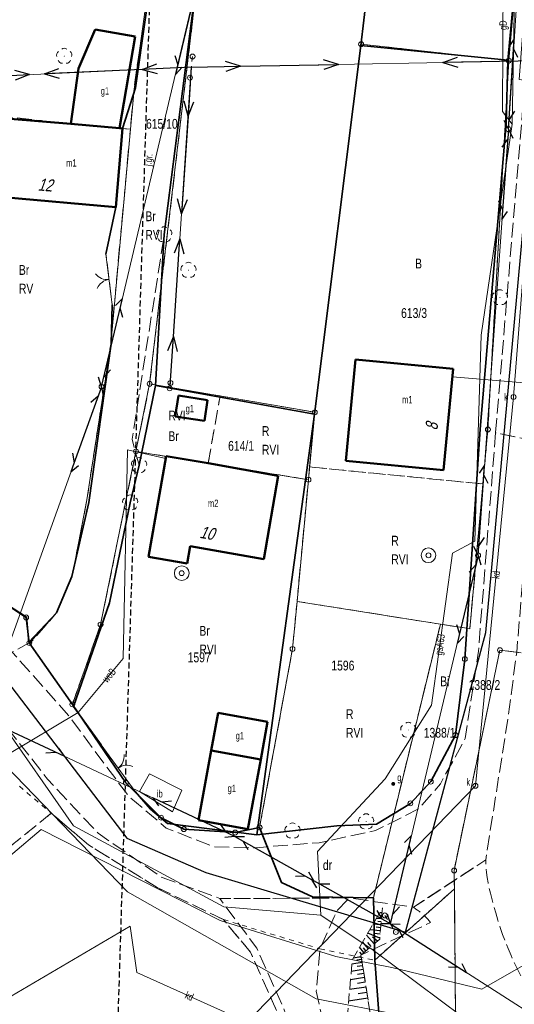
# Model space of a CAD drawing. Header units: metres. Extents: x 6590050 to 6616701, y 5542928 to 5566958.
# Tile 26 of 48: x 6598699 to 6598750, y 5546644 to 5546745. Entities that reach past the tile are written whole.
import ezdxf
from ezdxf.enums import TextEntityAlignment as Align

# ---------------------------------------------------------------- set-up
doc = ezdxf.new("R2010")
doc.units = ezdxf.units.M
doc.header["$MEASUREMENT"] = 0
for name, pattern in [('1.0_0.5', [1.5, 1, -0.5]), ('1.5_0.5', [2, 1.5, -0.5]), ('2', [0.9, 0.6, -0.3]), ('219-500', [0]), ('egba01_500', [0]), ('egkk-500', [2, 1.5, -0.5]), ('egug-500', [1, 0.5, -0.5]), ('otob_500', [0]), ('suep_nn_500', [0]), ('supp_500', [1, 0.5, -0.5]), ('sutp_500', [0])]:
    doc.linetypes.add(name, pattern=pattern)
doc.layers.get('0').update_dxf_attribs({"color": 2, "linetype": 'CONTINUOUS', "lineweight": 5})
for name, color, linetype in [('000 Inne (niezydentyfikowane)', 7, 'CONTINUOUS'), ('202-punkt graniczny', 7, 'CONTINUOUS'), ('203-punkt graniczny', 7, 'CONTINUOUS'), ('209-oznaczenie konturu klasyfikacyjnego', 7, 'CONTINUOUS'), ('210-oznaczenie konturu użytku gruntowego', 7, 'CONTINUOUS'), ('211-numer działki ewidencyjnej', 7, 'CONTINUOUS'), ('217-kontur klasyfikacyjny', 7, 'CONTINUOUS'), ('218-kontur użytku gruntowego', 7, 'CONTINUOUS'), ('219-działka ewidencyjna', 7, 'CONTINUOUS'), ('312-budynek ewidencyjny', 7, 'CONTINUOUS'), ('312-oznaczenie budynku ewidencyjnego-Atr117', 7, 'CONTINUOUS'), ('Adres nieruchomości (na budynku)', 7, 'CONTINUOUS'), ('brama', 7, 'CONTINUOUS'), ('drzewo liściaste', 7, 'CONTINUOUS'), ('gazowe urządzenie techniczne', 7, 'CONTINUOUS'), ('gazowe urządzenie techniczne-Atr17', 7, 'CONTINUOUS'), ('Granica arkusza mapy', 7, 'CONTINUOUS'), ('inna budowla', 7, 'CONTINUOUS'), ('inna budowla-Atr17', 7, 'CONTINUOUS'), ('jezdnia', 7, 'CONTINUOUS'), ('jezdnia-Atr17', 7, 'CONTINUOUS'), ('ogrodzenie trwałe', 7, 'CONTINUOUS'), ('Oś ulicy', 7, 'CONTINUOUS'), ('przewód elektroenergetyczny niskiego napięcia', 7, 'CONTINUOUS'), ('przewód elektroenergetyczny podziemny', 7, 'CONTINUOUS'), ('przewód gazowy', 7, 'CONTINUOUS'), ('przewód gazowy-Atr1', 7, 'CONTINUOUS'), ('przewód kanalizacyjny', 7, 'CONTINUOUS'), ('przewód kanalizacyjny-Atr1', 7, 'CONTINUOUS'), ('przewód telekomunikacyjny napowietrzny', 7, 'CONTINUOUS'), ('przewód wodociągowy', 7, 'CONTINUOUS'), ('przewód wodociągowy-Atr1', 7, 'CONTINUOUS'), ('skarpa nieumocniona', 7, 'CONTINUOUS'), ('studnia kanalizacyjna', 7, 'CONTINUOUS'), ('studnia kanalizacyjna-Atr17', 7, 'CONTINUOUS'), ('studnia zwykła', 7, 'CONTINUOUS'), ('słup przewodów napowietrznych', 7, 'CONTINUOUS'), ('Zakres', 7, 'CONTINUOUS')]:
    doc.layers.add(name, color=color, linetype=linetype)
doc.styles.get("Standard").update_dxf_attribs({"font": 'Working1250', "width": 0.75})
doc.linetypes.add('902-500', pattern='A,3.75,0,[1,ksztalty.shx,S=0.5,R=0,X=0,Y=0],3.75', length=7.5)

# ---------------------------------------------------------------- blocks, each defined once
blk = doc.blocks.new('203')
at = {"linetype": 'Continuous', "lineweight": 0}
h = blk.add_hatch(color=0, dxfattribs=at)
edge = h.paths.add_edge_path()
edge.add_arc((0, 0), 0.045, 0, 360)
blk = doc.blocks.new('202')
at = {"color": 0, "linetype": 'Continuous', "lineweight": 0}
blk.add_circle((0, 0), 0.25, dxfattribs=at)
blk = doc.blocks.new('OP021')
at = {"linetype": 'Continuous', "lineweight": 13}
h = blk.add_hatch(color=0, dxfattribs=at)
edge = h.paths.add_edge_path()
edge.add_arc((0, 0), 0.05, 0, 360)
at = {"color": 0, "linetype": 'Continuous', "lineweight": 13}
for centre, start, end in [((-0.38, 0.124), 121.308, 202.548), ((0, 0.4), 49.272, 130.728), ((0.38, 0.124), 337.452, 58.692), ((-0.235, -0.324), 193.221, 274.871), ((0.235, -0.324), 265.129, 346.779)]:
    blk.add_arc(centre, 0.4, start, end, dxfattribs=at)
blk = doc.blocks.new('US15')
at = {"color": 0, "linetype": 'Continuous', "lineweight": 13}
blk.add_circle((0, 0), 0.25, dxfattribs=at)
blk = doc.blocks.new('US13')
at = {"color": 0, "linetype": 'Continuous', "lineweight": 13}
for radius in [0.75, 0.25]:
    blk.add_circle((0, 0), radius, dxfattribs=at)
blk = doc.blocks.new('US25')
at = {"linetype": 'Continuous', "lineweight": 0}
h = blk.add_hatch(color=0, dxfattribs=at)
edge = h.paths.add_edge_path()
edge.add_arc((0, 0), 0.2, 0, 360)
blk = doc.blocks.new('OK02')
at = {"color": 0, "linetype": 'Continuous', "lineweight": 0}
for centre, start, end in [((-1.5, 0), 0, 60), ((1.5, 0), 120, 180)]:
    blk.add_arc(centre, 1.5, start, end, dxfattribs=at)
blk = doc.blocks.new('SM05')
at = {"color": 0, "linetype": 'Continuous', "lineweight": 13}
blk.add_circle((0, 0), 0.25, dxfattribs=at)
blk = doc.blocks.new('SUTP')
at = {"color": 0, "linetype": 'Continuous'}
for p, q in [((0, 0), (0.866, 0.5)), ((0, 0), (9.232, 0)), ((1.866, -0.5), (1, 0)), ((7.366, -0.5), (8.232, 0)), ((9.232, 0), (8.366, 0.5))]:
    blk.add_line(p, q, dxfattribs=at)
blk = doc.blocks.new('SUEP1')
at = {"color": 0, "linetype": 'Continuous'}
for p, q in [((0, 0), (5, 0)), ((5, 0), (3.5, 0.5)), ((5, 0), (3.5, -0.5)), ((5, 0), (15, 0)), ((15, 0), (13.5, 0.5)), ((15, 0), (13.5, -0.5))]:
    blk.add_line(p, q, dxfattribs=at)

msp = doc.modelspace()

# ---------------------------------------------------------------- linework, layer by layer
at = {"layer": '000 Inne (niezydentyfikowane)', "color": 7, "linetype": 'Continuous', "lineweight": 25, "flags": 128}
for points in [[(6598735.97, 5546653.18), (6598735.45, 5546653.22)], [(6598736.03, 5546653.79), (6598735.79, 5546653.81)], [(6598736, 5546653.48), (6598735.81, 5546653.5)], [(6598735.87, 5546651.97), (6598734.77, 5546652.07)], [(6598735.92, 5546652.56), (6598735.1, 5546652.63)], [(6598735.89, 5546652.28), (6598735.42, 5546652.32)], [(6598735.95, 5546652.87), (6598735.61, 5546652.9)], [(6598735.22, 5546650.62), (6598734.46, 5546651.53)], [(6598735.8, 5546651.22), (6598734.57, 5546651.73)], [(6598735.55, 5546650.9), (6598735.06, 5546651.31)], [(6598735.84, 5546651.62), (6598735.21, 5546651.68)], [(6598734.18, 5546649.74), (6598733.72, 5546650.28)], [(6598734.64, 5546650.13), (6598734.05, 5546650.83)], [(6598734.39, 5546649.92), (6598734.13, 5546650.23)], [(6598734.91, 5546650.36), (6598734.58, 5546650.76)], [(6598733.91, 5546649.32), (6598733.09, 5546649.19)], [(6598733.95, 5546649.05), (6598733.46, 5546648.97)], [(6598733.96, 5546649.56), (6598733.77, 5546649.79)], [(6598734, 5546648.74), (6598732.95, 5546648.57)], [(6598734.05, 5546648.4), (6598733.49, 5546648.31)], [(6598734.24, 5546647.2), (6598732.81, 5546646.97)], [(6598734.11, 5546648.03), (6598732.89, 5546647.83)], [(6598734.17, 5546647.63), (6598733.51, 5546647.52)], [(6598734.4, 5546646.23), (6598732.72, 5546645.97)], [(6598734.32, 5546646.73), (6598733.54, 5546646.61)], [(6598734.57, 5546645.1), (6598732.62, 5546644.79)], [(6598734.48, 5546645.69), (6598733.58, 5546645.55)]]:
    msp.add_lwpolyline(points, dxfattribs=at)
at = {"layer": '217-kontur klasyfikacyjny', "color": 92, "linetype": 'egkk-500', "lineweight": 18, "flags": 128}
for points in [[(6598712.33, 5546707.68), (6598721.12, 5546781.98)], [(6598716.76, 5546781.24), (6598710.74, 5546737.7)], [(6598733.89, 5546742.3), (6598736.54, 5546764.23)], [(6598729.17, 5546704.79), (6598733.89, 5546742.3)], [(6598710.74, 5546737.7), (6598710.37, 5546733.62)], [(6598704.3, 5546734.17), (6598689.62, 5546735.81)], [(6598709.25, 5546733.74), (6598704.3, 5546734.17)], [(6598710.37, 5546733.62), (6598708.36, 5546711.72)], [(6598709.58, 5546733.71), (6598709.25, 5546733.74)], [(6598710.37, 5546733.62), (6598709.58, 5546733.71)], [(6598708.36, 5546711.72), (6598705.93, 5546695.86)], [(6598710.94, 5546700.81), (6598712.33, 5546707.68)], [(6598719.51, 5546706.45), (6598712.33, 5546707.68)], [(6598718.3, 5546699.6), (6598719.51, 5546706.45)], [(6598729.17, 5546704.79), (6598719.51, 5546706.45)], [(6598728.64, 5546699.22), (6598729.17, 5546704.79)], [(6598707.33, 5546683.16), (6598710.94, 5546700.81)], [(6598718.3, 5546699.6), (6598710.94, 5546700.81)], [(6598728.52, 5546697.92), (6598718.3, 5546699.6)], [(6598728.52, 5546697.92), (6598728.64, 5546699.22)], [(6598746.32, 5546697.49), (6598728.64, 5546699.22)], [(6598727.36, 5546685.53), (6598728.52, 5546697.92)], [(6598744.98, 5546682.73), (6598746.32, 5546697.49)], [(6598705.93, 5546695.86), (6598704.43, 5546688.09)], [(6598686.67, 5546692.47), (6598699.74, 5546683.89)], [(6598704.43, 5546688.09), (6598702.78, 5546684.28)], [(6598726.9, 5546680.68), (6598727.36, 5546685.53)], [(6598741.98, 5546683.2), (6598727.36, 5546685.53)], [(6598702.78, 5546684.28), (6598700.06, 5546681.29)], [(6598699.74, 5546683.89), (6598700.06, 5546681.29)], [(6598704.45, 5546675.03), (6598707.33, 5546683.16)], [(6598737.26, 5546663.93), (6598741.98, 5546683.2)], [(6598741.98, 5546683.2), (6598744.68, 5546682.78)], [(6598744.68, 5546682.78), (6598744.98, 5546682.73)], [(6598700.06, 5546681.29), (6598704.45, 5546675.03)], [(6598723.54, 5546662.5), (6598726.9, 5546680.68)], [(6598748.05, 5546680.55), (6598743.38, 5546658.11)], [(6598750.2, 5546680.3), (6598748.05, 5546680.55)], [(6598704.45, 5546675.03), (6598709.9, 5546667.04)], [(6598709.9, 5546667.04), (6598713.49, 5546663.49)], [(6598702.3, 5546663.94), (6598676.16, 5546642.8)], [(6598706.11, 5546660.71), (6598702.3, 5546663.94)], [(6598713.49, 5546663.49), (6598715.81, 5546662.32)], [(6598735.46, 5546662.83), (6598737.26, 5546663.93)], [(6598715.81, 5546662.32), (6598721.06, 5546661.97)], [(6598721.06, 5546661.97), (6598723.54, 5546662.5)], [(6598723.54, 5546662.5), (6598723.81, 5546661.81)], [(6598723.81, 5546661.81), (6598731.41, 5546662.67)], [(6598731.41, 5546662.67), (6598735.46, 5546662.83)], [(6598713.1, 5546656.37), (6598706.11, 5546660.71)], [(6598743.38, 5546658.11), (6598743.4, 5546656.25)], [(6598719.85, 5546653.11), (6598713.1, 5546656.37)], [(6598743.4, 5546656.25), (6598743.56, 5546638.78)], [(6598722.62, 5546649.79), (6598719.85, 5546653.11)], [(6598725.28, 5546643.85), (6598722.62, 5546649.79)]]:
    msp.add_lwpolyline(points, dxfattribs=at)
at = {"layer": '218-kontur użytku gruntowego', "color": 3, "linetype": 'egug-500', "lineweight": 18, "flags": 128}
for points in [[(6598712.33, 5546707.68), (6598721.12, 5546781.98)], [(6598716.76, 5546781.24), (6598710.74, 5546737.7)], [(6598736.54, 5546764.23), (6598733.89, 5546742.3)], [(6598748.95, 5546740.62), (6598750.88, 5546762.72)], [(6598733.89, 5546742.3), (6598729.17, 5546704.79)], [(6598748.95, 5546740.62), (6598733.89, 5546742.3)], [(6598746.82, 5546703.04), (6598748.95, 5546740.62)], [(6598710.74, 5546737.7), (6598710.37, 5546733.62)], [(6598704.3, 5546734.17), (6598689.62, 5546735.81)], [(6598709.25, 5546733.74), (6598704.3, 5546734.17)], [(6598710.37, 5546733.62), (6598708.36, 5546711.72)], [(6598709.58, 5546733.71), (6598709.25, 5546733.74)], [(6598710.37, 5546733.62), (6598709.58, 5546733.71)], [(6598708.36, 5546711.72), (6598705.93, 5546695.86)], [(6598710.94, 5546700.81), (6598712.33, 5546707.68)], [(6598719.51, 5546706.45), (6598712.33, 5546707.68)], [(6598718.3, 5546699.6), (6598719.51, 5546706.45)], [(6598729.17, 5546704.79), (6598719.51, 5546706.45)], [(6598728.64, 5546699.22), (6598729.17, 5546704.79)], [(6598746.32, 5546697.49), (6598746.82, 5546703.04)], [(6598707.33, 5546683.16), (6598710.94, 5546700.81)], [(6598718.3, 5546699.6), (6598710.94, 5546700.81)], [(6598728.52, 5546697.92), (6598718.3, 5546699.6)], [(6598728.52, 5546697.92), (6598728.64, 5546699.22)], [(6598728.64, 5546699.22), (6598746.32, 5546697.49)], [(6598727.36, 5546685.53), (6598728.52, 5546697.92)], [(6598744.98, 5546682.73), (6598746.32, 5546697.49)], [(6598705.93, 5546695.86), (6598704.43, 5546688.09)], [(6598686.67, 5546692.47), (6598699.74, 5546683.89)], [(6598704.43, 5546688.09), (6598702.78, 5546684.28)], [(6598726.9, 5546680.68), (6598727.36, 5546685.53)], [(6598741.98, 5546683.2), (6598727.36, 5546685.53)], [(6598702.78, 5546684.28), (6598700.06, 5546681.29)], [(6598699.74, 5546683.89), (6598700.06, 5546681.29)], [(6598704.45, 5546675.03), (6598707.33, 5546683.16)], [(6598737.26, 5546663.93), (6598741.98, 5546683.2)], [(6598741.98, 5546683.2), (6598744.68, 5546682.78)], [(6598744.47, 5546679.65), (6598744.68, 5546682.78)], [(6598744.68, 5546682.78), (6598744.98, 5546682.73)], [(6598700.06, 5546681.29), (6598704.45, 5546675.03)], [(6598723.54, 5546662.5), (6598726.9, 5546680.68)], [(6598748.05, 5546680.55), (6598743.38, 5546658.11)], [(6598750.2, 5546680.3), (6598748.05, 5546680.55)], [(6598743.51, 5546671.9), (6598744.47, 5546679.65)], [(6598704.45, 5546675.03), (6598709.9, 5546667.04)], [(6598741, 5546667.16), (6598743.51, 5546671.9)], [(6598738.92, 5546664.95), (6598741, 5546667.16)], [(6598699.05, 5546666.69), (6598702.3, 5546663.94)], [(6598709.9, 5546667.04), (6598713.49, 5546663.49)], [(6598737.26, 5546663.93), (6598738.92, 5546664.95)], [(6598702.3, 5546663.94), (6598676.16, 5546642.8)], [(6598702.3, 5546663.94), (6598706.11, 5546660.71)], [(6598713.49, 5546663.49), (6598715.81, 5546662.32)], [(6598735.15, 5546655.33), (6598737.26, 5546663.93)], [(6598735.46, 5546662.83), (6598737.26, 5546663.93)], [(6598715.81, 5546662.32), (6598721.06, 5546661.97)], [(6598721.06, 5546661.97), (6598723.54, 5546662.5)], [(6598723.54, 5546662.5), (6598723.81, 5546661.81)], [(6598723.81, 5546661.81), (6598731.41, 5546662.67)], [(6598731.41, 5546662.67), (6598735.46, 5546662.83)], [(6598723.81, 5546661.81), (6598725.76, 5546656.88)], [(6598706.11, 5546660.71), (6598713.1, 5546656.37)], [(6598743.38, 5546658.11), (6598743.4, 5546656.25)], [(6598713.1, 5546656.37), (6598719.85, 5546653.11)], [(6598725.76, 5546656.88), (6598728.93, 5546655.42)], [(6598743.4, 5546656.25), (6598735.28, 5546648.97)], [(6598743.56, 5546638.78), (6598743.4, 5546656.25)], [(6598728.93, 5546655.42), (6598735.15, 5546655.33)], [(6598735.28, 5546648.97), (6598735.15, 5546655.33)], [(6598719.85, 5546653.11), (6598729.69, 5546650.13)], [(6598719.85, 5546653.11), (6598722.62, 5546649.79)], [(6598729.69, 5546650.13), (6598735.28, 5546648.97)], [(6598722.62, 5546649.79), (6598725.28, 5546643.85)], [(6598735.28, 5546648.97), (6598738.06, 5546612.75)]]:
    msp.add_lwpolyline(points, dxfattribs=at)
at = {"layer": '219-działka ewidencyjna', "color": 7, "linetype": '219-500', "lineweight": 18, "flags": 128}
for points in [[(6598739.85, 5546791.62), (6598733.89, 5546742.3)], [(6598753.27, 5546790.13), (6598748.95, 5546740.62)], [(6598721.12, 5546781.98), (6598712.33, 5546707.68)], [(6598710.74, 5546737.7), (6598716.76, 5546781.24)], [(6598729.17, 5546704.79), (6598733.89, 5546742.3)], [(6598748.95, 5546740.62), (6598733.89, 5546742.3)], [(6598746.82, 5546703.04), (6598748.95, 5546740.62)], [(6598708.36, 5546711.72), (6598710.74, 5546737.7)], [(6598708.36, 5546711.72), (6598705.93, 5546695.86)], [(6598710.94, 5546700.81), (6598712.33, 5546707.68)], [(6598729.17, 5546704.79), (6598712.33, 5546707.68)], [(6598728.52, 5546697.92), (6598729.17, 5546704.79)], [(6598744.98, 5546682.73), (6598746.82, 5546703.04)], [(6598710.94, 5546700.81), (6598707.33, 5546683.16)], [(6598728.52, 5546697.92), (6598710.94, 5546700.81)], [(6598728.52, 5546697.92), (6598727.36, 5546685.53)], [(6598704.43, 5546688.09), (6598705.93, 5546695.86)], [(6598686.67, 5546692.47), (6598699.74, 5546683.89)], [(6598704.43, 5546688.09), (6598702.78, 5546684.28)], [(6598727.36, 5546685.53), (6598726.9, 5546680.68)], [(6598741.98, 5546683.2), (6598727.36, 5546685.53)], [(6598700.06, 5546681.29), (6598702.78, 5546684.28)], [(6598700.06, 5546681.29), (6598699.74, 5546683.89)], [(6598704.45, 5546675.03), (6598707.33, 5546683.16)], [(6598741.98, 5546683.2), (6598737.26, 5546663.93)], [(6598741.98, 5546683.2), (6598744.68, 5546682.78)], [(6598744.47, 5546679.65), (6598744.68, 5546682.78)], [(6598744.98, 5546682.73), (6598744.68, 5546682.78)], [(6598704.45, 5546675.03), (6598700.06, 5546681.29)], [(6598723.54, 5546662.5), (6598726.9, 5546680.68)], [(6598743.38, 5546658.11), (6598748.05, 5546680.55)], [(6598748.05, 5546680.55), (6598750.2, 5546680.3)], [(6598743.51, 5546671.9), (6598744.47, 5546679.65)], [(6598704.45, 5546675.03), (6598709.9, 5546667.04)], [(6598741, 5546667.16), (6598743.51, 5546671.9)], [(6598738.92, 5546664.95), (6598741, 5546667.16)], [(6598713.49, 5546663.49), (6598709.9, 5546667.04)], [(6598737.26, 5546663.93), (6598738.92, 5546664.95)], [(6598715.81, 5546662.32), (6598713.49, 5546663.49)], [(6598735.15, 5546655.33), (6598737.26, 5546663.93)], [(6598721.06, 5546661.97), (6598715.81, 5546662.32)], [(6598721.06, 5546661.97), (6598723.54, 5546662.5)], [(6598723.54, 5546662.5), (6598725.76, 5546656.88)], [(6598743.38, 5546658.11), (6598743.4, 5546656.25)], [(6598728.93, 5546655.42), (6598725.76, 5546656.88)], [(6598735.28, 5546648.97), (6598743.4, 5546656.25)], [(6598743.56, 5546638.78), (6598743.4, 5546656.25)], [(6598728.93, 5546655.42), (6598735.15, 5546655.33)], [(6598735.28, 5546648.97), (6598735.15, 5546655.33)], [(6598735.28, 5546648.97), (6598738.06, 5546612.75)]]:
    msp.add_lwpolyline(points, dxfattribs=at)
at = {"layer": '312-budynek ewidencyjny', "color": 7, "linetype": 'Continuous', "lineweight": 50, "flags": 128}
for points in [[(6598705.09, 5546739.81), (6598706.77, 5546743.78)], [(6598706.77, 5546743.78), (6598710.85, 5546743.09)], [(6598710.85, 5546743.09), (6598709.25, 5546733.74)], [(6598704.3, 5546734.17), (6598705.09, 5546739.81)], [(6598698.12, 5546734.7), (6598704.3, 5546734.17)], [(6598704.3, 5546734.17), (6598709.25, 5546733.74)], [(6598709.25, 5546733.74), (6598704.3, 5546734.17)], [(6598709.58, 5546733.71), (6598708.88, 5546725.7)], [(6598709.25, 5546733.74), (6598709.58, 5546733.71)], [(6598708.88, 5546725.7), (6598697.42, 5546726.69)], [(6598732.34, 5546699.86), (6598733.33, 5546710.18)], [(6598733.33, 5546710.18), (6598743.28, 5546709.23)], [(6598743.28, 5546709.23), (6598742.29, 5546698.9)], [(6598714.95, 5546704.36), (6598715.27, 5546706.49)], [(6598715.27, 5546706.49), (6598718.24, 5546706.04)], [(6598718.24, 5546706.04), (6598717.91, 5546703.91)], [(6598717.91, 5546703.91), (6598714.95, 5546704.36)], [(6598712.23, 5546690.07), (6598714.02, 5546700.32)], [(6598714.02, 5546700.32), (6598718.3, 5546699.6)], [(6598718.3, 5546699.6), (6598725.45, 5546698.32)], [(6598742.29, 5546698.9), (6598732.34, 5546699.86)], [(6598725.45, 5546698.32), (6598723.96, 5546689.84)], [(6598716.48, 5546691.15), (6598716.17, 5546689.38)], [(6598723.96, 5546689.84), (6598716.48, 5546691.15)], [(6598716.17, 5546689.38), (6598712.23, 5546690.07)], [(6598718.62, 5546670.33), (6598719.33, 5546674.16)], [(6598719.33, 5546674.16), (6598724.36, 5546673.24)], [(6598724.36, 5546673.24), (6598723.66, 5546669.4)], [(6598717.32, 5546663.24), (6598718.62, 5546670.33)], [(6598718.62, 5546670.33), (6598723.66, 5546669.4)], [(6598723.66, 5546669.4), (6598718.62, 5546670.33)], [(6598723.66, 5546669.4), (6598722.36, 5546662.32)], [(6598722.36, 5546662.32), (6598717.32, 5546663.24)]]:
    msp.add_lwpolyline(points, dxfattribs=at)
at = {"layer": 'brama', "color": 7, "linetype": 'otob_500', "lineweight": 18, "flags": 128}
for points in [[(6598708.51, 5546715.74), (6598707.88, 5546720.9)], [(6598695.38, 5546686.77), (6598699.78, 5546683.96)], [(6598707.38, 5546670.92), (6598710.86, 5546666.17)]]:
    msp.add_lwpolyline(points, dxfattribs=at)
at = {"layer": 'Granica arkusza mapy', "color": 94, "linetype": 'egba01_500', "lineweight": 35, "flags": 128}
msp.add_lwpolyline([(6598402.93, 5546771.26), (6598402.84, 5546752.33), (6598403.44, 5546744.93), (6598408.45, 5546745), (6598413.22, 5546745.06), (6598419.79, 5546745.15), (6598425.35, 5546745.23), (6598425.3, 5546747.21), (6598436.6, 5546748.43), (6598448.95, 5546750.64), (6598448.82, 5546748.78), (6598484.58, 5546744.73), (6598484.65, 5546739.99), (6598503.16, 5546738.69), (6598556.26, 5546737.41), (6598559.51, 5546737.33), (6598580.22, 5546736.87), (6598619.46, 5546728.09), (6598625.21, 5546726.28), (6598631.8, 5546723.19), (6598657.76, 5546711.28), (6598659.55, 5546710.22), (6598660.11, 5546709.71), (6598663.17, 5546706.96), (6598665.59, 5546703.83), (6598673.26, 5546700.21), (6598673.4, 5546700.14), (6598686.51, 5546692.58), (6598686.67, 5546692.47), (6598699.74, 5546683.89), (6598700.06, 5546681.29), (6598704.45, 5546675.03), (6598709.9, 5546667.04), (6598713.49, 5546663.49), (6598715.81, 5546662.32), (6598721.06, 5546661.97), (6598723.54, 5546662.5), (6598725.76, 5546656.88), (6598728.93, 5546655.42), (6598735.15, 5546655.33), (6598735.28, 5546648.97), (6598738.06, 5546612.75), (6598749.82, 5546581.81), (6598768.84, 5546553.14), (6598774.93, 5546535.66), (6598777.86, 5546520.25), (6598782.3, 5546521.27), (6598782.13, 5546522.43), (6598785.21, 5546523.35), (6598800.17, 5546522.43), (6598814.13, 5546519.78), (6598827.5, 5546517.2), (6598842.07, 5546514.97), (6598856.81, 5546513.4), (6598871.66, 5546512.04), (6598881.55, 5546511.14), (6598884.89, 5546509.45), (6598886.17, 5546508.8), (6598897.83, 5546501.54), (6598935.76, 5546845.75), (6598942.54, 5546901.07), (6598928.23, 5546904.71), (6598914.25, 5546908.39), (6598900.67, 5546911.81), (6598886.64, 5546915.27), (6598873.71, 5546918.44), (6598857.91, 5546922.31), (6598843.28, 5546925.78), (6598830.25, 5546928.98), (6598829.98, 5546927.77), (6598825.5, 5546928.77), (6598789.39, 5546937.46), (6598780.26, 5546939.97), (6598774, 5546940.85), (6598760.25, 5546944.16), (6598743.85, 5546947.84), (6598702.41, 5546958.08), (6598697.19, 5546959.46), (6598666.86, 5546967.19), (6598662.71, 5546968.35), (6598640.32, 5546974.04), (6598621.95, 5546979.01), (6598597.57, 5546984.93), (6598590.54, 5546986.88), (6598574.7, 5546990.88), (6598572.09, 5546991.36), (6598569.57, 5546992.19), (6598569.66, 5546993.64), (6598554.59, 5546999.3), (6598553.92, 5546995.76), (6598541.29, 5546917.71), (6598526.98, 5546918.86), (6598523.6, 5546919.2), (6598516.7, 5546873.63), (6598511.31, 5546837.53), (6598504.48, 5546838.47), (6598491.87, 5546840.2), (6598488.04, 5546840.83), (6598467.08, 5546839.42), (6598477.79, 5546903.86), (6598479.83, 5546916.56), (6598459.77, 5546920.11), (6598457.33, 5546907.05), (6598448.92, 5546871.64), (6598439.59, 5546873.32), (6598451.86, 5546925.53), (6598454.44, 5546936.54), (6598446.75, 5546937.72), (6598449.23, 5546949.01), (6598436.94, 5546951.46), (6598421.84, 5546876.29), (6598409.98, 5546878.19), (6598403.26, 5546836.82), (6598403.04, 5546793.2), (6598403, 5546785.03), (6598402.97, 5546778.61)], close=True, dxfattribs=at)
at = {"layer": 'inna budowla', "color": 7, "linetype": 'Continuous', "lineweight": 18, "flags": 128}
msp.add_lwpolyline([(6598711.3, 5546666.17), (6598712.3, 5546667.97), (6598715.63, 5546666.3), (6598714.65, 5546664.09)], close=True, dxfattribs=at)
at = {"layer": 'jezdnia', "color": 7, "linetype": '1.5_0.5', "lineweight": 18, "flags": 128}
for points in [[(6598751.56, 5546701.87), (6598747.61, 5546702.72), (6598750.77, 5546740.52), (6598753.64, 5546776.78), (6598756.26, 5546804.22), (6598760.04, 5546801.72), (6598757.71, 5546776.57), (6598754.36, 5546740.32)], [(6598715.49, 5546770.29), (6598719.81, 5546769.65), (6598713.82, 5546722.9), (6598710.54, 5546702.04), (6598711.25, 5546699.39), (6598710.35, 5546695.58), (6598708.25, 5546685.38), (6598704.58, 5546674.81), (6598700.03, 5546681.37), (6598700.14, 5546681.26), (6598702.84, 5546684.35), (6598704.4, 5546688.06), (6598706.13, 5546695.6), (6598708.41, 5546711.76), (6598708.51, 5546715.74), (6598707.88, 5546720.9), (6598708.88, 5546725.7), (6598709.58, 5546733.71), (6598710.88, 5546737.86)], [(6598291.09, 5546711.93), (6598293.34, 5546712.66), (6598295.74, 5546713.62), (6598305.82, 5546719.1), (6598305.79, 5546721.36), (6598310.47, 5546724.1), (6598311.96, 5546722.32), (6598318.56, 5546725.06), (6598318.88, 5546728.5), (6598323.66, 5546729.81), (6598324.77, 5546727.26), (6598345.85, 5546733.46), (6598363.75, 5546737.24), (6598364.35, 5546741.06), (6598368.84, 5546741.8), (6598370.16, 5546738.08), (6598374.51, 5546738.68), (6598380.85, 5546745.44), (6598383.92, 5546744.38), (6598383.15, 5546739.5), (6598402.86, 5546741.28), (6598437.76, 5546745.73), (6598441.02, 5546752.02), (6598446.45, 5546752.14), (6598447.57, 5546746.98), (6598460.85, 5546747.28), (6598477.08, 5546746.42), (6598478.19, 5546749.34), (6598484.22, 5546748.8), (6598484.46, 5546745.66), (6598488.96, 5546745.2), (6598494.58, 5546744.63), (6598509.52, 5546743.01), (6598514.28, 5546742.49), (6598521.16, 5546741.47), (6598523.54, 5546741.24), (6598531.71, 5546740.09), (6598531.07, 5546751.26), (6598535.55, 5546750.36), (6598539.92, 5546749.33), (6598537.98, 5546739.45), (6598552.77, 5546737.86), (6598559.09, 5546737.17), (6598565.02, 5546736.48), (6598572.97, 5546735.81), (6598580.67, 5546735.05), (6598591.6, 5546733.63), (6598593.98, 5546735.55), (6598596.98, 5546738.5), (6598600.44, 5546735.31), (6598598.65, 5546732.17), (6598608, 5546729.84), (6598621.87, 5546726.01), (6598625.4, 5546724.84), (6598627.06, 5546727.51), (6598630.31, 5546726.12), (6598630.89, 5546722.81), (6598637.06, 5546719.82), (6598645.86, 5546715.45), (6598652.12, 5546711.97), (6598653.2, 5546712.66), (6598656.33, 5546711.66), (6598657.6, 5546711.15), (6598659.54, 5546710.09), (6598663.08, 5546707.05), (6598662.56, 5546705.34), (6598665.43, 5546703.41), (6598672.11, 5546699.89), (6598673.28, 5546700.21), (6598679.18, 5546697), (6598683.27, 5546694.52), (6598686.44, 5546692.65), (6598686, 5546691.52), (6598693.71, 5546685.22), (6598698.31, 5546680.35), (6598704.25, 5546673.7), (6598706.65, 5546670.4), (6598710.17, 5546665.7), (6598714.02, 5546662.43), (6598718.92, 5546660.51), (6598723.03, 5546660.42), (6598729.6, 5546660.94), (6598735.35, 5546662.17), (6598739.77, 5546664.38), (6598741.99, 5546666.94), (6598744.49, 5546671.55), (6598745.86, 5546680.44), (6598747.61, 5546702.72), (6598751.56, 5546701.87), (6598749.76, 5546680.33), (6598748.88, 5546673.75), (6598746.6, 5546659.18), (6598739.25, 5546654.38), (6598732.66, 5546655.31), (6598719.48, 5546655.24), (6598718.82, 5546655.52), (6598713.6, 5546657.38), (6598707.08, 5546661.9), (6598701.92, 5546667.4), (6598696.22, 5546674.71), (6598689.9, 5546681.54), (6598675.65, 5546691.94), (6598660.49, 5546701.57), (6598652.14, 5546707.42), (6598643.72, 5546711.95), (6598634.39, 5546716.19), (6598626.4, 5546719.32), (6598614.85, 5546722.85), (6598604.49, 5546725.66), (6598590.59, 5546728.4), (6598580.02, 5546730.1), (6598572.26, 5546731.15), (6598564.05, 5546732.04), (6598555.31, 5546733.27), (6598536.88, 5546735.66), (6598520.74, 5546737.19), (6598513.36, 5546738.04), (6598509.04, 5546738.49), (6598497.49, 5546739.71), (6598480.43, 5546741.45), (6598469.58, 5546742.17), (6598459.32, 5546742.59), (6598448.87, 5546742.27), (6598440.17, 5546741.51), (6598430.11, 5546740.04), (6598413.49, 5546737.6), (6598401.77, 5546736.51), (6598391.68, 5546735.64), (6598381.1, 5546734.8), (6598371.81, 5546733.63), (6598360.64, 5546731.93), (6598352.87, 5546730.22), (6598340.04, 5546726.9), (6598326.4, 5546722.75), (6598313.92, 5546717.69), (6598294.1, 5546707.33)], [(6598693.71, 5546685.22), (6598695.38, 5546686.77), (6598699.78, 5546683.96), (6598700.06, 5546681.29), (6598698.31, 5546680.35)], [(6598739.47, 5546654.18), (6598739.25, 5546654.38), (6598746.6, 5546659.18), (6598746.63, 5546658.45), (6598746.68, 5546657.91), (6598746.75, 5546657.38), (6598746.84, 5546656.84), (6598746.95, 5546656.32), (6598747.08, 5546655.79), (6598747.23, 5546655.27), (6598747.41, 5546654.52), (6598747.62, 5546653.78), (6598747.84, 5546653.05), (6598748.07, 5546652.31), (6598748.32, 5546651.59), (6598748.59, 5546650.87), (6598748.88, 5546650.15), (6598749.18, 5546649.45), (6598749.5, 5546648.75), (6598749.84, 5546648.06), (6598750.19, 5546647.37), (6598750.56, 5546646.7), (6598750.94, 5546646.03), (6598751.32, 5546645.45), (6598751.69, 5546644.87), (6598752.07, 5546644.3), (6598752.45, 5546643.72), (6598752.83, 5546643.15), (6598753.22, 5546642.58), (6598753.6, 5546642), (6598753.99, 5546641.43), (6598754.38, 5546640.86), (6598754.77, 5546640.3), (6598755.17, 5546639.73), (6598755.56, 5546639.16), (6598755.96, 5546638.6), (6598756.13, 5546638.28), (6598756.32, 5546637.97), (6598756.5, 5546637.66), (6598756.7, 5546637.36), (6598756.9, 5546637.06), (6598757.11, 5546636.77), (6598757.33, 5546636.48), (6598757.55, 5546636.19), (6598757.78, 5546635.92), (6598758.02, 5546635.64), (6598758.26, 5546635.38), (6598758.51, 5546635.12), (6598758.77, 5546634.86), (6598759.05, 5546634.48), (6598759.33, 5546634.11), (6598759.62, 5546633.74), (6598759.92, 5546633.38), (6598760.23, 5546633.03), (6598760.54, 5546632.68), (6598760.86, 5546632.34), (6598761.19, 5546632.01), (6598761.53, 5546631.68), (6598761.87, 5546631.36), (6598762.22, 5546631.05), (6598762.57, 5546630.74), (6598762.93, 5546630.44), (6598763.3, 5546630.15), (6598763.85, 5546629.88), (6598764.41, 5546629.63), (6598764.97, 5546629.41), (6598765.55, 5546629.2), (6598766.13, 5546629.02), (6598766.72, 5546628.87), (6598767.32, 5546628.73), (6598767.92, 5546628.62), (6598768.52, 5546628.54), (6598769.13, 5546628.48), (6598769.74, 5546628.44), (6598770.35, 5546628.43), (6598770.96, 5546628.44), (6598780.93, 5546627.36), (6598779.52, 5546614.68), (6598778.4, 5546614.75), (6598778.17, 5546613.48), (6598777.63, 5546613.35), (6598777.3, 5546612.27), (6598776.62, 5546606.47), (6598776.38, 5546604.4), (6598777.31, 5546604.29), (6598776.97, 5546600.89), (6598774, 5546601.22), (6598773.91, 5546600.22), (6598777.85, 5546599.7), (6598777.87, 5546599.33), (6598771.32, 5546600.13), (6598762.24, 5546601.03), (6598761.61, 5546605.81), (6598759.82, 5546611.85), (6598758.18, 5546618.01), (6598756.46, 5546623.75), (6598752.94, 5546633.31), (6598752.27, 5546634.53), (6598751.81, 5546636.12), (6598750.1, 5546638.41), (6598747.53, 5546637.06), (6598739.21, 5546633.49), (6598737.76, 5546632.87), (6598737.36, 5546634.09), (6598735.35, 5546640.19), (6598733.88, 5546649.49), (6598740.97, 5546652.8), (6598740.83, 5546652.98), (6598740.69, 5546653.16), (6598740.54, 5546653.33), (6598740.37, 5546653.49), (6598740.21, 5546653.64), (6598740.03, 5546653.79), (6598739.85, 5546653.93), (6598739.66, 5546654.06)]]:
    msp.add_lwpolyline(points, close=True, dxfattribs=at)
msp.add_lwpolyline([(6598734.44, 5546629.25), (6598730.67, 5546639.65), (6598729.32, 5546645.82), (6598729.69, 5546650.13), (6598731.16, 5546653.39), (6598731.45, 5546654.03), (6598732.66, 5546655.31), (6598719.48, 5546655.24), (6598723.27, 5546650.19), (6598725.98, 5546644.13), (6598728.95, 5546635.58), (6598733.53, 5546624.51), (6598739.54, 5546610.95), (6598743.82, 5546599.33), (6598753.14, 5546575.6), (6598766.54, 5546546.4), (6598772.86, 5546530.48), (6598777.9, 5546520.34), (6598783.6, 5546521.82)], dxfattribs=at)
at = {"layer": 'ogrodzenie trwałe', "color": 7, "linetype": '902-500', "lineweight": 35, "flags": 128}
for points in [[(6598725.4, 5546815.16), (6598719.81, 5546769.65), (6598713.82, 5546722.9), (6598712.94, 5546707.53)], [(6598672.34, 5546787.67), (6598717.06, 5546781.34), (6598710.88, 5546737.86), (6598709.58, 5546733.71)], [(6598739.35, 5546787.86), (6598734.49, 5546747.35), (6598733.85, 5546742.17)], [(6598748.85, 5546740.68), (6598752.29, 5546776.93)], [(6598733.85, 5546742.17), (6598729.13, 5546704.61)], [(6598733.85, 5546742.17), (6598748.85, 5546740.68)], [(6598748.85, 5546740.68), (6598748.67, 5546734.21), (6598746.04, 5546703.07)], [(6598708.88, 5546725.7), (6598707.88, 5546720.9)], [(6598708.51, 5546715.74), (6598708.41, 5546711.76), (6598706.13, 5546695.6), (6598704.4, 5546688.06), (6598702.84, 5546684.35), (6598700.03, 5546681.37)], [(6598712.94, 5546707.53), (6598711.25, 5546699.39), (6598710.35, 5546695.58), (6598708.25, 5546685.38), (6598704.58, 5546674.81)], [(6598729.13, 5546704.61), (6598712.94, 5546707.53)], [(6598729.13, 5546704.61), (6598723.26, 5546661.75)], [(6598723.26, 5546661.75), (6598731.41, 5546662.67), (6598735.46, 5546662.83), (6598738.92, 5546664.95), (6598741, 5546667.16), (6598743.51, 5546671.9), (6598744.47, 5546679.65), (6598746.04, 5546703.07)], [(6598699.78, 5546683.96), (6598700.03, 5546681.37)], [(6598704.58, 5546674.81), (6598707.38, 5546670.92)], [(6598710.86, 5546666.17), (6598712.41, 5546664.37), (6598714.14, 5546662.89), (6598723.26, 5546661.75)]]:
    msp.add_lwpolyline(points, dxfattribs=at)
at = {"layer": 'Oś ulicy', "color": 5, "linetype": 'Continuous', "lineweight": 25, "flags": 128}
msp.add_lwpolyline([(6598277.41, 5546703.71), (6598324.06, 5546724.6), (6598371.24, 5546736.05), (6598456.58, 5546744.85), (6598523.4, 5546739.49), (6598576.83, 5546732.39), (6598620.78, 5546724.14), (6598645.8, 5546713.07), (6598677.12, 5546694.04), (6598697.31, 5546678.03), (6598710, 5546661.39), (6598718.06, 5546657.9), (6598738.42, 5546651.82), (6598746.62, 5546682.36), (6598758.01, 5546805.57), (6598776.59, 5546944.83)], dxfattribs=at)
at = {"layer": 'przewód elektroenergetyczny niskiego napięcia', "color": 1, "linetype": 'suep_nn_500', "lineweight": 18, "flags": 128}
for points in [[(6598757.24, 5546740.7), (6598716.58, 5546739.96)], [(6598716.58, 5546739.96), (6598685.11, 5546738.49)], [(6598716.58, 5546739.96), (6598714.42, 5546707.51)]]:
    msp.add_lwpolyline(points, dxfattribs=at)
at = {"layer": 'przewód elektroenergetyczny podziemny', "color": 1, "linetype": 'Continuous', "lineweight": 18, "flags": 128}
msp.add_lwpolyline([(6598615.15, 5546609.1), (6598632.44, 5546596.35), (6598654.46, 5546623.26), (6598683.89, 5546647.62), (6598701.26, 5546662.28), (6598719.52, 5546653), (6598731.32, 5546649.33), (6598737.01, 5546648.24), (6598746.2, 5546646.01), (6598750.66, 5546648.56), (6598754.01, 5546677.47), (6598757.32, 5546720.1), (6598758.7, 5546737.52), (6598750.01, 5546738.68), (6598752.31, 5546768.98), (6598755.1, 5546804.37), (6598757.78, 5546824.18), (6598759.95, 5546839.54), (6598763.26, 5546862.15), (6598765.71, 5546879.61), (6598768.3, 5546897.08), (6598770.82, 5546915.43), (6598775.54, 5546946.16), (6598776.28, 5546952.77)], dxfattribs=at)
at = {"layer": 'przewód gazowy', "color": 52, "linetype": 'Continuous', "lineweight": 18, "flags": 128}
for points in [[(6598551.36, 5546732.87), (6598574.52, 5546730.18), (6598616.84, 5546722.32), (6598638.41, 5546713.77), (6598658.85, 5546701.15), (6598676.93, 5546690.23), (6598696.95, 5546673.54), (6598704.58, 5546662.67), (6598719.89, 5546654.4), (6598729.8, 5546653.55), (6598729.45, 5546660.06), (6598736.36, 5546667.46), (6598741.08, 5546674.95), (6598743.2, 5546690.45), (6598745.49, 5546691.66), (6598746.14, 5546712.66), (6598749.3, 5546734.13), (6598750.05, 5546775.58), (6598754.2, 5546796.63), (6598754.64, 5546805.1)], [(6598749.3, 5546734.13), (6598748.3, 5546735.45), (6598748.39, 5546748.91)], [(6598729.8, 5546653.55), (6598735.11, 5546650), (6598751.07, 5546638.12), (6598758.46, 5546634.52), (6598758.69, 5546634.47), (6598767.58, 5546630.56), (6598781.49, 5546628.51), (6598781.47, 5546627.93)]]:
    msp.add_lwpolyline(points, dxfattribs=at)
at = {"layer": 'przewód kanalizacyjny', "color": 34, "linetype": 'Continuous', "lineweight": 18, "flags": 128}
msp.add_lwpolyline([(6598685.58, 5546640.11), (6598688.93, 5546639.86), (6598710.36, 5546652.43), (6598711.02, 5546647.7), (6598722.28, 5546642.67), (6598745.55, 5546666.73), (6598749.44, 5546706.35), (6598752.53, 5546745.54), (6598755.48, 5546784.23), (6598760.19, 5546822.73), (6598765.45, 5546861.29), (6598770.74, 5546897.08), (6598777, 5546940.71), (6598781.53, 5546950.42), (6598795.57, 5546957.62), (6598838.22, 5546967.52), (6598839.26, 5546970.52)], dxfattribs=at)
at = {"layer": 'przewód telekomunikacyjny napowietrzny', "color": 30, "linetype": 'sutp_500', "lineweight": 18, "flags": 128}
for points in [[(6598752.9, 5546795.31), (6598748.91, 5546733.63)], [(6598707.42, 5546707.4), (6598717.09, 5546748.19)], [(6598748.91, 5546733.63), (6598745.82, 5546690.21)], [(6598745.82, 5546690.21), (6598748.91, 5546733.63)], [(6598695.3, 5546673.67), (6598707.42, 5546707.4)], [(6598736.88, 5546652.69), (6598745.82, 5546690.21)], [(6598695.3, 5546673.67), (6598721.01, 5546661.57)], [(6598736.88, 5546652.69), (6598721.01, 5546661.57)], [(6598736.88, 5546652.69), (6598763.3, 5546635.76)]]:
    msp.add_lwpolyline(points, dxfattribs=at)
at = {"layer": 'przewód wodociągowy', "color": 5, "linetype": 'Continuous', "lineweight": 18, "flags": 128}
for points in [[(6598758.21, 5546707.14), (6598743.2, 5546708.39)], [(6598709.64, 5546679.72), (6598710.08, 5546700.98), (6598713.98, 5546700.08)], [(6598709.64, 5546679.72), (6598705.03, 5546674.2), (6598697.86, 5546669.93)], [(6598754.05, 5546645.49), (6598746.93, 5546641.62), (6598729.32, 5546645.04), (6598710.08, 5546655.92), (6598697.71, 5546668.72), (6598696.33, 5546670.97)]]:
    msp.add_lwpolyline(points, dxfattribs=at)
at = {"layer": 'skarpa nieumocniona', "color": 7, "linetype": '1.0_0.5', "lineweight": 18, "flags": 128}
msp.add_lwpolyline([(6598736.07, 5546654.29), (6598735.79, 5546651.1), (6598733.88, 5546649.49), (6598735.35, 5546640.19), (6598737.36, 5546634.09), (6598731.92, 5546635.85), (6598732.44, 5546642.69), (6598732.99, 5546649.02)], close=True, dxfattribs=at)
msp.add_lwpolyline([(6598736.07, 5546654.29), (6598735.79, 5546651.1), (6598733.88, 5546649.49), (6598735.35, 5546640.19), (6598737.36, 5546634.09), (6598731.92, 5546635.85), (6598732.44, 5546642.69), (6598732.99, 5546649.02)], close=True, dxfattribs=at)
at = {"layer": 'słup przewodów napowietrznych', "color": 7, "linetype": 'supp_500', "lineweight": 18, "flags": 128}
for points in [[(6598716.71, 5546741.04), (6598716.44, 5546738.88)], [(6598714.45, 5546707.78), (6598714.38, 5546707.23)], [(6598736.31, 5546653.53), (6598737.44, 5546651.84)]]:
    msp.add_lwpolyline(points, dxfattribs=at)
at = {"layer": 'Zakres', "color": 5, "linetype": '2', "lineweight": 25, "flags": 128}
msp.add_lwpolyline([(6598719.23, 5546968.95), (6598708.65, 5546628.87), (6598772.86, 5546625.34), (6598810.96, 5546956.95)], close=True, dxfattribs=at)

# ---------------------------------------------------------------- block references
at = {"layer": '202-punkt graniczny', "color": 7, "linetype": 'Continuous', "lineweight": 18}
for p in [(6598733.89, 5546742.3), (6598748.95, 5546740.62), (6598712.33, 5546707.68), (6598729.17, 5546704.79), (6598746.82, 5546703.04), (6598710.94, 5546700.81), (6598728.52, 5546697.92), (6598699.74, 5546683.89), (6598707.33, 5546683.16), (6598700.06, 5546681.29), (6598726.9, 5546680.68), (6598748.05, 5546680.55), (6598744.47, 5546679.65), (6598704.45, 5546675.03), (6598743.51, 5546671.9), (6598709.9, 5546667.04), (6598741, 5546667.16), (6598738.92, 5546664.95), (6598713.49, 5546663.49), (6598715.81, 5546662.32), (6598721.06, 5546661.97), (6598723.54, 5546662.5), (6598743.38, 5546658.11)]:
    msp.add_blockref('202', p, dxfattribs=at)
at = {"layer": '203-punkt graniczny', "color": 7, "linetype": 'Continuous', "lineweight": 18}
for p in [(6598710.74, 5546737.7), (6598708.36, 5546711.72), (6598705.93, 5546695.86), (6598704.43, 5546688.09), (6598727.36, 5546685.53), (6598702.78, 5546684.28), (6598741.98, 5546683.2), (6598744.68, 5546682.78), (6598744.98, 5546682.73), (6598737.26, 5546663.93), (6598725.76, 5546656.88), (6598743.4, 5546656.25), (6598728.93, 5546655.42), (6598735.15, 5546655.33), (6598735.28, 5546648.97)]:
    msp.add_blockref('203', p, dxfattribs=at)
at = {"layer": 'brama', "color": 7, "linetype": 'Continuous', "lineweight": 18}
for p, rotation in [((6598708.195, 5546718.32), 96.961), ((6598709.12, 5546668.545), 306.228)]:
    msp.add_blockref('OK02', p, dxfattribs=dict(at, rotation=rotation))
at = {"layer": 'drzewo liściaste', "color": 94, "linetype": 'Continuous', "lineweight": 18}
for p in [(6598703.63, 5546741.07), (6598713.82, 5546722.9), (6598716.29, 5546719.27), (6598748.05, 5546716.48), (6598711.25, 5546699.39), (6598710.35, 5546695.58), (6598738.71, 5546672.42), (6598734.41, 5546663.09), (6598726.9, 5546662.16)]:
    msp.add_blockref('OP021', p, dxfattribs=at)
at = {"layer": 'gazowe urządzenie techniczne', "color": 52, "linetype": 'Continuous', "lineweight": 18}
msp.add_blockref('US25', (6598737.17, 5546666.93), dxfattribs=at)
at = {"layer": 'przewód elektroenergetyczny niskiego napięcia', "color": 1, "linetype": 'Continuous', "lineweight": 18}
for p, rotation in [((6598716.58, 5546739.96), 182.674), ((6598716.58, 5546739.96), 1.043), ((6598757.24, 5546740.7), 181.043), ((6598685.11, 5546738.49), 2.674), ((6598716.58, 5546739.96), 266.192), ((6598714.42, 5546707.51), 86.19200000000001)]:
    msp.add_blockref('SUEP1', p, dxfattribs=dict(at, rotation=rotation))
at = {"layer": 'przewód telekomunikacyjny napowietrzny', "color": 30, "linetype": 'Continuous', "lineweight": 18}
for p, rotation in [((6598717.09, 5546748.19), 256.663), ((6598748.91, 5546733.63), 86.29899999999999), ((6598748.91, 5546733.63), 265.929), ((6598707.42, 5546707.4), 76.663), ((6598707.42, 5546707.4), 250.235), ((6598745.82, 5546690.21), 85.929), ((6598745.82, 5546690.21), 256.598), ((6598695.3, 5546673.67), 334.797), ((6598721.01, 5546661.57), 154.797), ((6598721.01, 5546661.57), 330.771), ((6598736.88, 5546652.69), 76.598), ((6598736.88, 5546652.69), 150.771), ((6598736.88, 5546652.69), 327.348)]:
    msp.add_blockref('SUTP', p, dxfattribs=dict(at, rotation=rotation))
at = {"layer": 'studnia kanalizacyjna', "color": 34, "linetype": 'Continuous', "lineweight": 18}
for p in [(6598749.44, 5546706.35), (6598745.55, 5546666.73)]:
    msp.add_blockref('US15', p, dxfattribs=at)
at = {"layer": 'studnia zwykła', "color": 5, "linetype": 'Continuous', "lineweight": 18}
for p in [(6598740.76, 5546690.22), (6598715.6, 5546688.4)]:
    msp.add_blockref('US13', p, dxfattribs=at)
at = {"layer": 'słup przewodów napowietrznych', "color": 7, "linetype": 'Continuous', "lineweight": 18}
for name, p in [('SM05', (6598716.71, 5546741.04)), ('SM05', (6598716.44, 5546738.88)), ('US15', (6598748.91, 5546733.63)), ('US15', (6598707.42, 5546707.4)), ('SM05', (6598714.38, 5546707.23)), ('SM05', (6598714.45, 5546707.78)), ('US15', (6598745.82, 5546690.21)), ('SM05', (6598736.31, 5546653.53)), ('SM05', (6598737.44, 5546651.84))]:
    msp.add_blockref(name, p, dxfattribs=at)

# ---------------------------------------------------------------- texts
at = {"layer": '209-oznaczenie konturu klasyfikacyjnego', "color": 92, "linetype": 'Continuous', "lineweight": 18, "width": 0.79}
for s, p in [('RVI', (6598711.9, 5546723.36)), ('RV', (6598699, 5546717.89)), ('RVI', (6598723.78, 5546701.48)), ('RVI', (6598736.97, 5546690.31)), ('RVI', (6598717.4, 5546681.13)), ('RVI', (6598732.35, 5546672.64))]:
    msp.add_text(s, height=1, dxfattribs=at).set_placement(p, align=Align.TOP_LEFT)
msp.add_text('RVI', height=1, dxfattribs=at).set_placement((6598714.24, 5546703.96))
at = {"layer": '210-oznaczenie konturu użytku gruntowego', "color": 3, "linetype": 'Continuous', "lineweight": 18, "width": 0.79}
for s, p in [('Br', (6598711.9, 5546724.26)), ('B', (6598739.4, 5546719.44)), ('Br', (6598699, 5546718.79)), ('R', (6598723.78, 5546702.38)), ('Br', (6598714.24, 5546701.86)), ('R', (6598736.97, 5546691.21)), ('Br', (6598717.4, 5546682.03)), ('Bi', (6598741.96, 5546676.88)), ('R', (6598732.35, 5546673.54)), ('dr', (6598730, 5546658.16))]:
    msp.add_text(s, height=1, dxfattribs=at).set_placement(p)
at = {"layer": '211-numer działki ewidencyjnej', "color": 7, "linetype": 'Continuous', "lineweight": 18, "width": 0.79}
for s, p in [('615/10', (6598711.96, 5546733.68)), ('614/1', (6598720.33, 5546700.87)), ('1597', (6598716.21, 5546679.32)), ('1596', (6598730.86, 5546678.49))]:
    msp.add_text(s, height=1, dxfattribs=at).set_placement(p)
for s, p in [('613/3', (6598737.97, 5546715.4)), ('1388/2', (6598744.85, 5546677.51)), ('1388/1', (6598740.28, 5546672.64))]:
    msp.add_text(s, height=1, dxfattribs=at).set_placement(p, align=Align.TOP_LEFT)
at = {"layer": '312-oznaczenie budynku ewidencyjnego-Atr117', "color": 7, "width": 0.667}
for s, p in [('g1', (6598707.35, 5546737.16)), ('m1', (6598703.82, 5546729.82)), ('m1', (6598738.07, 5546705.7)), ('g1', (6598716, 5546704.79)), ('m2', (6598718.28, 5546695.14)), ('g1', (6598721.1, 5546671.46)), ('g1', (6598720.28, 5546666.1))]:
    msp.add_text(s, height=0.75, dxfattribs=at).set_placement(p)
at = {"layer": 'Adres nieruchomości (na budynku)', "color": 7, "linetype": 'Continuous', "lineweight": 25, "oblique": 15, "width": 0.79}
for s, rotation, p in [('12', 355.062, (6598701.63, 5546727.33)), ('8', 84.528, (6598741.71, 5546703.29)), ('10', 350.066, (6598718.09, 5546691.88))]:
    msp.add_text(s, height=1.25, rotation=rotation, dxfattribs=at).set_placement(p, align=Align.CENTER)
at = {"layer": 'gazowe urządzenie techniczne-Atr17', "color": 52, "width": 0.667}
msp.add_text('g', height=0.75, dxfattribs=at).set_placement((6598737.58, 5546667.21))
at = {"layer": 'inna budowla-Atr17', "color": 7, "width": 0.667}
msp.add_text('ib', height=0.75, dxfattribs=at).set_placement((6598713.07, 5546665.55))
at = {"layer": 'jezdnia-Atr17', "color": 7, "width": 0.667}
msp.add_text('j.gr.', height=0.75, rotation=82.698, dxfattribs=at).set_placement((6598712.49, 5546729.84))
at = {"layer": 'przewód gazowy-Atr1', "color": 52, "width": 0.667}
for s, rotation, p in [('gD', 89.616, (6598748.36, 5546743.74)), ('gsA63', 82.211, (6598741.78, 5546680.04))]:
    msp.add_text(s, height=0.75, rotation=rotation, dxfattribs=at).set_placement(p, align=Align.MIDDLE_LEFT)
at = {"layer": 'przewód kanalizacyjny-Atr1', "color": 34, "width": 0.667}
for rotation, p in [(84.392, (6598747.62, 5546687.83)), (335.929, (6598716.01, 5546645.47))]:
    msp.add_text('kd', height=0.75, rotation=rotation, dxfattribs=at).set_placement(p, align=Align.MIDDLE_LEFT)
at = {"layer": 'przewód wodociągowy-Atr1', "color": 5, "width": 0.667}
msp.add_text('woB', height=0.75, rotation=50.133, dxfattribs=at).set_placement((6598707.72, 5546677.42), align=Align.MIDDLE_LEFT)
at = {"layer": 'studnia kanalizacyjna-Atr17', "color": 34, "width": 0.667}
for p in [(6598748.47, 5546705.98), (6598744.63, 5546666.75)]:
    msp.add_text('k', height=0.75, dxfattribs=at).set_placement(p)

doc.saveas('drawing.dxf')
